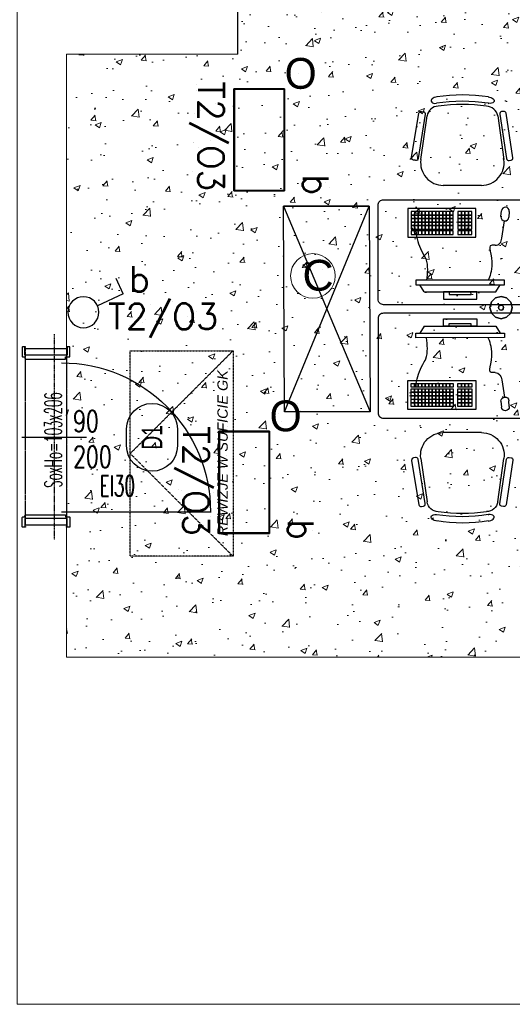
# Model space of a CAD drawing. Header units: millimetres. Extents: x 69081 to 158617, y -37521 to -9534.
# Tile 23 of 256: x 80244 to 80531, y -16424 to -15849. Entities that reach past the tile are written whole.
import ezdxf
from ezdxf.enums import TextEntityAlignment as Align

# ---------------------------------------------------------------- set-up
doc = ezdxf.new("R2010")
doc.units = ezdxf.units.MM
for name, pattern in [('DO', [0.8, 0.6, -0.1, 0, -0.1]), ('DP', [0.5, 0.3, -0.2]), ('MP', [0.25, 0.15, -0.1])]:
    doc.linetypes.add(name, pattern=pattern)
for name, color, linetype in [('A-ARM', 8, 'Continuous'), ('A-MEB', 8, 'Continuous'), ('A-SCI', 7, 'Continuous'), ('ADMINISTRACJA RYSUNKI', 7, 'Continuous'), ('AM DRZIW WEWN', 1, 'Continuous'), ('B-widok', 9, 'Continuous'), ('BA_drz', 7, 'Continuous'), ('BA_MEBLE', 8, 'Continuous'), ('BA_sym', 7, 'Continuous'), ('E_OPRAWY_LUXIONA', 3, 'Continuous'), ('E_Oświetlenie - Numer obwodu', 1, 'Continuous'), ('E_Oświetlenie - Opis', 4, 'Continuous'), ('E_Łączniki - Symbol', 3, 'Continuous'), ('JS_p.poż.', 240, 'Continuous'), ('JS_PODCIĄGI', 1, 'DP'), ('Nadproża', 5, 'DO'), ('porta', 8, 'Continuous'), ('R-----OP', 1, 'Continuous')]:
    doc.layers.add(name, color=color, linetype=linetype)
for name, color, linetype, lineweight in [('AIKA NUMERACJA ŚCIAN', 30, 'Continuous', 5), ('AIKA PODŁOGI OPIS', 50, 'Continuous', 20), ('SB_OTWORY DRZWI', 1, 'Continuous', 9)]:
    doc.layers.add(name, color=color, linetype=linetype, lineweight=lineweight)
doc.styles.add('Annotative', font='arial.ttf')
doc.styles.add('BIKTS', font='bikromsw.shx', dxfattribs={"width": 0.85})
doc.styles.add('ROMANS', font='romans.shx', dxfattribs={"height": 1})
doc.styles.add('SIMPLEX', font='simplex', dxfattribs={"width": 0.85})
doc.styles.add('SŁAWKA', font='simplex.shx', dxfattribs={"height": 12.5})
doc.styles.add('TableTextStyle', font='txt')

# ---------------------------------------------------------------- blocks, each defined once
blk = doc.blocks.new('dr1h901')
at = {"color": 0}
blk.add_line((-0.5, 0), (-0.5, 1.005), dxfattribs=at)
at = {"color": 1}
blk.add_line((0, 0.1689), (0, -0.2655), dxfattribs=at)
blk.add_arc((-0.5, 0), 1, 0, 90, dxfattribs=at)
blk = doc.blocks.new('A$C40e4dba9')
at = {"layer": 'A-SCI', "color": 4}
for p, q in [((0, 0), (0, 24)), ((103, 0), (103, 24))]:
    blk.add_line(p, q, dxfattribs=at)
at = {"layer": 'JS_PODCIĄGI', "lineweight": -3}
for p, q in [((0, 24), (103, 24)), ((103, 0), (0, 0))]:
    blk.add_line(p, q, dxfattribs=at)
at = {"layer": 'AM DRZIW WEWN', "insert": (21.87, 12.86), "char_height": 10, "width": 61.9698, "attachment_point": 1, "style": 'ROMANS'}
blk.add_mtext('{\\W0.5;SoxHo=103x206}', dxfattribs=at)
blk = doc.blocks.new('biurko małe')
at = {"layer": 'BA_MEBLE'}
for p, q in [((30481.42, -30567.94), (30481.43, -30568)), ((30511.01, -30571.62), (30511.42, -30571.63)), ((30471.83, -30604.59), (30475.39, -30579.11)), ((30516.61, -30578.99), (30520.32, -30604.45)), ((30507.3, -30619.55), (30484.94, -30619.62)), ((30503.93, -30632.98), (30464.24, -30633.1)), ((30464.24, -30633.1), (30464.29, -30649.99)), ((30466.26, -30634.97), (30466.27, -30637.02)), ((30468.31, -30634.97), (30466.26, -30634.97)), ((30466.27, -30637.02), (30468.31, -30637.02)), ((30468.31, -30637.02), (30466.27, -30637.02)), ((30466.27, -30637.02), (30466.27, -30639.07)), ((30470.36, -30634.96), (30468.31, -30634.97)), ((30468.31, -30637.02), (30468.31, -30634.97)), ((30468.31, -30634.97), (30468.31, -30637.02)), ((30468.31, -30637.02), (30470.36, -30637.01)), ((30470.36, -30637.01), (30468.31, -30637.02)), ((30468.31, -30637.02), (30468.32, -30639.07)), ((30468.32, -30639.07), (30468.31, -30637.02)), ((30470.36, -30634.96), (30470.36, -30637.01)), ((30472.4, -30634.96), (30470.36, -30634.96)), ((30470.36, -30637.01), (30470.36, -30634.96)), ((30470.36, -30637.01), (30472.41, -30637.01)), ((30470.37, -30639.06), (30470.36, -30637.01)), ((30472.41, -30637.01), (30470.36, -30637.01)), ((30470.36, -30637.01), (30470.37, -30639.06)), ((30474.45, -30634.95), (30472.4, -30634.96)), ((30472.4, -30634.96), (30472.41, -30637.01)), ((30472.41, -30637.01), (30472.4, -30634.96)), ((30472.41, -30637.01), (30474.46, -30637)), ((30474.46, -30637), (30472.41, -30637.01)), ((30472.42, -30639.05), (30472.41, -30637.01)), ((30472.41, -30637.01), (30472.42, -30639.05)), ((30474.45, -30634.95), (30474.46, -30637)), ((30476.5, -30634.95), (30474.45, -30634.95)), ((30474.46, -30637), (30474.45, -30634.95)), ((30474.46, -30637), (30476.51, -30636.99)), ((30476.51, -30636.99), (30474.46, -30637)), ((30474.46, -30639.05), (30474.46, -30637)), ((30474.46, -30637), (30474.46, -30639.05)), ((30478.55, -30634.94), (30476.5, -30634.95)), ((30476.51, -30636.99), (30476.5, -30634.95)), ((30476.5, -30634.95), (30476.51, -30636.99)), ((30476.51, -30636.99), (30478.56, -30636.99)), ((30478.56, -30636.99), (30476.51, -30636.99)), ((30476.51, -30636.99), (30476.51, -30639.04)), ((30476.51, -30639.04), (30476.51, -30636.99)), ((30480.6, -30634.93), (30478.55, -30634.94)), ((30478.55, -30634.94), (30478.56, -30636.99)), ((30478.56, -30636.99), (30478.55, -30634.94)), ((30478.56, -30636.99), (30480.6, -30636.98)), ((30480.6, -30636.98), (30478.56, -30636.99)), ((30478.56, -30639.04), (30478.56, -30636.99)), ((30478.56, -30636.99), (30478.56, -30639.04)), ((30480.6, -30636.98), (30480.6, -30634.93)), ((30480.6, -30634.93), (30480.6, -30636.98)), ((30482.65, -30634.93), (30480.6, -30634.93)), ((30480.6, -30636.98), (30482.65, -30636.98)), ((30482.65, -30636.98), (30480.6, -30636.98)), ((30480.6, -30636.98), (30480.61, -30639.03)), ((30480.61, -30639.03), (30480.6, -30636.98)), ((30484.69, -30634.92), (30482.65, -30634.93)), ((30482.65, -30634.93), (30482.65, -30636.98)), ((30482.65, -30636.98), (30482.65, -30634.93)), ((30482.65, -30636.98), (30484.7, -30636.97)), ((30484.7, -30636.97), (30482.65, -30636.98)), ((30482.66, -30639.02), (30482.65, -30636.98)), ((30482.65, -30636.98), (30482.66, -30639.02)), ((30484.69, -30634.92), (30484.7, -30636.97)), ((30486.74, -30634.92), (30484.69, -30634.92)), ((30484.7, -30636.97), (30484.69, -30634.92)), ((30484.7, -30636.97), (30486.75, -30636.96)), ((30486.75, -30636.96), (30484.7, -30636.97)), ((30484.71, -30639.02), (30484.7, -30636.97)), ((30484.7, -30636.97), (30484.71, -30639.02)), ((30488.79, -30634.91), (30486.74, -30634.92)), ((30486.74, -30634.92), (30486.75, -30636.96)), ((30486.75, -30636.96), (30486.74, -30634.92)), ((30486.76, -30639.01), (30486.75, -30636.96)), ((30486.75, -30636.96), (30488.8, -30636.96)), ((30488.8, -30636.96), (30486.75, -30636.96)), ((30486.75, -30636.96), (30486.76, -30639.01)), ((30490.84, -30634.9), (30488.79, -30634.91)), ((30488.8, -30636.96), (30488.79, -30634.91)), ((30488.79, -30634.91), (30488.8, -30636.96)), ((30488.8, -30636.96), (30490.85, -30636.95)), ((30490.85, -30636.95), (30488.8, -30636.96)), ((30488.8, -30636.96), (30488.8, -30639.01)), ((30488.8, -30639.01), (30488.8, -30636.96)), ((30490.85, -30636.95), (30490.84, -30634.9)), ((30490.85, -30639), (30490.85, -30636.95)), ((30495.57, -30634.89), (30493.52, -30634.9)), ((30493.52, -30634.9), (30493.52, -30636.94)), ((30493.52, -30636.94), (30495.57, -30636.94)), ((30495.57, -30636.94), (30493.52, -30636.94)), ((30493.52, -30636.94), (30493.53, -30638.99)), ((30497.61, -30634.88), (30495.57, -30634.89)), ((30495.57, -30634.89), (30495.57, -30636.94)), ((30495.57, -30636.94), (30495.57, -30634.89)), ((30495.57, -30636.94), (30497.62, -30636.93)), ((30497.62, -30636.93), (30495.57, -30636.94)), ((30495.58, -30638.99), (30495.57, -30636.94)), ((30495.57, -30636.94), (30495.58, -30638.99)), ((30497.61, -30634.88), (30497.62, -30636.93)), ((30499.66, -30634.88), (30497.61, -30634.88)), ((30497.62, -30636.93), (30497.61, -30634.88)), ((30497.63, -30638.98), (30497.62, -30636.93)), ((30497.62, -30636.93), (30499.67, -30636.93)), ((30499.67, -30636.93), (30497.62, -30636.93)), ((30497.62, -30636.93), (30497.63, -30638.98)), ((30501.71, -30634.87), (30499.66, -30634.88)), ((30499.67, -30636.93), (30499.66, -30634.88)), ((30499.66, -30634.88), (30499.67, -30636.93)), ((30499.67, -30636.93), (30501.72, -30636.92)), ((30501.72, -30636.92), (30499.67, -30636.93)), ((30499.67, -30636.93), (30499.67, -30638.98)), ((30499.67, -30638.98), (30499.67, -30636.93)), ((30501.72, -30636.92), (30501.71, -30634.87)), ((30501.72, -30638.97), (30501.72, -30636.92)), ((30503.98, -30649.87), (30503.93, -30632.98)), ((30518.69, -30637.78), (30518.91, -30634.41)), ((30523.55, -30634.72), (30523.32, -30638.09)), ((30468.32, -30639.07), (30466.27, -30639.07)), ((30466.27, -30639.07), (30466.28, -30641.12)), ((30466.27, -30639.07), (30468.32, -30639.07)), ((30466.28, -30641.12), (30468.33, -30641.11)), ((30468.33, -30641.11), (30466.28, -30641.12)), ((30466.28, -30641.12), (30466.28, -30643.17)), ((30466.28, -30643.17), (30468.33, -30643.16)), ((30468.33, -30643.16), (30466.28, -30643.17)), ((30466.28, -30643.17), (30466.29, -30645.22)), ((30470.37, -30639.06), (30468.32, -30639.07)), ((30468.32, -30639.07), (30470.37, -30639.06)), ((30468.32, -30639.07), (30468.33, -30641.11)), ((30468.33, -30641.11), (30468.32, -30639.07)), ((30468.33, -30641.11), (30470.37, -30641.11)), ((30470.37, -30641.11), (30468.33, -30641.11)), ((30468.33, -30641.11), (30468.33, -30643.16)), ((30468.33, -30643.16), (30468.33, -30641.11)), ((30468.33, -30643.16), (30470.38, -30643.16)), ((30468.34, -30645.21), (30468.33, -30643.16)), ((30470.38, -30643.16), (30468.33, -30643.16)), ((30468.33, -30643.16), (30468.34, -30645.21)), ((30472.42, -30639.05), (30470.37, -30639.06)), ((30470.37, -30639.06), (30472.42, -30639.05)), ((30470.37, -30641.11), (30470.37, -30639.06)), ((30470.37, -30639.06), (30470.37, -30641.11)), ((30470.37, -30641.11), (30472.42, -30641.1)), ((30472.42, -30641.1), (30470.37, -30641.11)), ((30470.38, -30643.16), (30470.37, -30641.11)), ((30470.37, -30641.11), (30470.38, -30643.16)), ((30470.38, -30643.16), (30472.43, -30643.15)), ((30472.43, -30643.15), (30470.38, -30643.16)), ((30470.39, -30645.2), (30470.38, -30643.16)), ((30470.38, -30643.16), (30470.39, -30645.2)), ((30472.42, -30641.1), (30472.42, -30639.05)), ((30474.46, -30639.05), (30472.42, -30639.05)), ((30472.42, -30639.05), (30472.42, -30641.1)), ((30472.42, -30639.05), (30474.46, -30639.05)), ((30472.42, -30641.1), (30474.47, -30641.1)), ((30472.43, -30643.15), (30472.42, -30641.1)), ((30474.47, -30641.1), (30472.42, -30641.1)), ((30472.42, -30641.1), (30472.43, -30643.15)), ((30472.43, -30643.15), (30474.48, -30643.14)), ((30474.48, -30643.14), (30472.43, -30643.15)), ((30472.43, -30645.2), (30472.43, -30643.15)), ((30472.43, -30643.15), (30472.43, -30645.2)), ((30474.46, -30639.05), (30476.51, -30639.04)), ((30476.51, -30639.04), (30474.46, -30639.05)), ((30474.47, -30641.1), (30474.46, -30639.05)), ((30474.46, -30639.05), (30474.47, -30641.1)), ((30476.52, -30641.09), (30474.47, -30641.1)), ((30474.47, -30641.1), (30476.52, -30641.09)), ((30474.48, -30643.14), (30474.47, -30641.1)), ((30474.47, -30641.1), (30474.48, -30643.14)), ((30474.48, -30643.14), (30476.52, -30643.14)), ((30474.48, -30645.19), (30474.48, -30643.14)), ((30476.52, -30643.14), (30474.48, -30643.14)), ((30474.48, -30643.14), (30474.48, -30645.19)), ((30478.56, -30639.04), (30476.51, -30639.04)), ((30476.51, -30639.04), (30476.52, -30641.09)), ((30476.51, -30639.04), (30478.56, -30639.04)), ((30476.52, -30641.09), (30476.51, -30639.04)), ((30476.52, -30641.09), (30478.57, -30641.08)), ((30478.57, -30641.08), (30476.52, -30641.09)), ((30476.52, -30641.09), (30476.52, -30643.14)), ((30476.52, -30643.14), (30476.52, -30641.09)), ((30476.52, -30643.14), (30478.57, -30643.13)), ((30478.57, -30643.13), (30476.52, -30643.14)), ((30476.53, -30645.19), (30476.52, -30643.14)), ((30476.52, -30643.14), (30476.53, -30645.19)), ((30480.61, -30639.03), (30478.56, -30639.04)), ((30478.56, -30639.04), (30480.61, -30639.03)), ((30478.57, -30641.08), (30478.56, -30639.04)), ((30478.56, -30639.04), (30478.57, -30641.08)), ((30478.57, -30641.08), (30480.62, -30641.08)), ((30478.57, -30643.13), (30478.57, -30641.08)), ((30480.62, -30641.08), (30478.57, -30641.08)), ((30478.57, -30641.08), (30478.57, -30643.13)), ((30478.57, -30643.13), (30480.62, -30643.13)), ((30478.58, -30645.18), (30478.57, -30643.13)), ((30480.62, -30643.13), (30478.57, -30643.13)), ((30478.57, -30643.13), (30478.58, -30645.18)), ((30482.66, -30639.02), (30480.61, -30639.03)), ((30480.61, -30639.03), (30482.66, -30639.02)), ((30480.61, -30639.03), (30480.62, -30641.08)), ((30480.62, -30641.08), (30480.61, -30639.03)), ((30480.62, -30641.08), (30482.66, -30641.07)), ((30482.66, -30641.07), (30480.62, -30641.08)), ((30480.62, -30641.08), (30480.62, -30643.13)), ((30480.62, -30643.13), (30480.62, -30641.08)), ((30480.62, -30643.13), (30482.67, -30643.12)), ((30482.67, -30643.12), (30480.62, -30643.13)), ((30480.63, -30645.18), (30480.62, -30643.13)), ((30480.62, -30643.13), (30480.63, -30645.18)), ((30482.66, -30641.07), (30482.66, -30639.02)), ((30484.71, -30639.02), (30482.66, -30639.02)), ((30482.66, -30639.02), (30482.66, -30641.07)), ((30482.66, -30639.02), (30484.71, -30639.02)), ((30482.66, -30641.07), (30484.71, -30641.07)), ((30482.67, -30643.12), (30482.66, -30641.07)), ((30484.71, -30641.07), (30482.66, -30641.07)), ((30482.66, -30641.07), (30482.67, -30643.12)), ((30482.67, -30643.12), (30484.72, -30643.12)), ((30482.68, -30645.17), (30482.67, -30643.12)), ((30484.72, -30643.12), (30482.67, -30643.12)), ((30482.67, -30643.12), (30482.68, -30645.17)), ((30486.76, -30639.01), (30484.71, -30639.02)), ((30484.71, -30639.02), (30486.76, -30639.01)), ((30484.71, -30641.07), (30484.71, -30639.02)), ((30484.71, -30639.02), (30484.71, -30641.07)), ((30484.71, -30641.07), (30486.76, -30641.06)), ((30486.76, -30641.06), (30484.71, -30641.07)), ((30484.72, -30643.12), (30484.71, -30641.07)), ((30484.71, -30641.07), (30484.72, -30643.12)), ((30484.72, -30643.12), (30486.77, -30643.11)), ((30486.77, -30643.11), (30484.72, -30643.12)), ((30484.72, -30645.16), (30484.72, -30643.12)), ((30484.72, -30643.12), (30484.72, -30645.16)), ((30486.76, -30641.06), (30486.76, -30639.01)), ((30486.76, -30639.01), (30488.8, -30639.01)), ((30488.8, -30639.01), (30486.76, -30639.01)), ((30486.76, -30639.01), (30486.76, -30641.06)), ((30486.77, -30643.11), (30486.76, -30641.06)), ((30488.81, -30641.06), (30486.76, -30641.06)), ((30486.76, -30641.06), (30486.77, -30643.11)), ((30486.76, -30641.06), (30488.81, -30641.06)), ((30486.77, -30643.11), (30488.82, -30643.1)), ((30488.82, -30643.1), (30486.77, -30643.11)), ((30486.77, -30645.16), (30486.77, -30643.11)), ((30486.77, -30643.11), (30486.77, -30645.16)), ((30490.85, -30639), (30488.8, -30639.01)), ((30488.8, -30639.01), (30490.85, -30639)), ((30488.8, -30639.01), (30488.81, -30641.06)), ((30488.81, -30641.06), (30488.8, -30639.01)), ((30488.81, -30641.06), (30490.86, -30641.05)), ((30490.86, -30641.05), (30488.81, -30641.06)), ((30488.81, -30641.06), (30488.82, -30643.1)), ((30488.82, -30643.1), (30488.81, -30641.06)), ((30488.82, -30643.1), (30490.86, -30643.1)), ((30488.82, -30645.15), (30488.82, -30643.1)), ((30490.86, -30643.1), (30488.82, -30643.1)), ((30488.82, -30643.1), (30488.82, -30645.15)), ((30490.86, -30641.05), (30490.85, -30639)), ((30490.86, -30643.1), (30490.86, -30641.05)), ((30490.87, -30645.15), (30490.86, -30643.1)), ((30495.58, -30638.99), (30493.53, -30638.99)), ((30493.53, -30638.99), (30493.54, -30641.04)), ((30493.53, -30638.99), (30495.58, -30638.99)), ((30493.54, -30641.04), (30495.58, -30641.04)), ((30495.58, -30641.04), (30493.54, -30641.04)), ((30493.54, -30641.04), (30493.54, -30643.09)), ((30493.54, -30643.09), (30495.59, -30643.08)), ((30495.59, -30643.08), (30493.54, -30643.09)), ((30493.54, -30643.09), (30493.55, -30645.14)), ((30497.63, -30638.98), (30495.58, -30638.99)), ((30495.58, -30638.99), (30497.63, -30638.98)), ((30495.58, -30641.04), (30495.58, -30638.99)), ((30495.58, -30638.99), (30495.58, -30641.04)), ((30495.58, -30641.04), (30497.63, -30641.03)), ((30497.63, -30641.03), (30495.58, -30641.04)), ((30495.59, -30643.08), (30495.58, -30641.04)), ((30495.58, -30641.04), (30495.59, -30643.08)), ((30495.59, -30643.08), (30497.64, -30643.08)), ((30495.6, -30645.13), (30495.59, -30643.08)), ((30497.64, -30643.08), (30495.59, -30643.08)), ((30495.59, -30643.08), (30495.6, -30645.13)), ((30497.63, -30641.03), (30497.63, -30638.98)), ((30497.63, -30638.98), (30499.67, -30638.98)), ((30499.67, -30638.98), (30497.63, -30638.98)), ((30497.63, -30638.98), (30497.63, -30641.03)), ((30499.68, -30641.02), (30497.63, -30641.03)), ((30497.63, -30641.03), (30499.68, -30641.02)), ((30497.64, -30643.08), (30497.63, -30641.03)), ((30497.63, -30641.03), (30497.64, -30643.08)), ((30497.64, -30643.08), (30499.69, -30643.07)), ((30499.69, -30643.07), (30497.64, -30643.08)), ((30497.64, -30645.13), (30497.64, -30643.08)), ((30497.64, -30643.08), (30497.64, -30645.13)), ((30501.72, -30638.97), (30499.67, -30638.98)), ((30499.67, -30638.98), (30501.72, -30638.97)), ((30499.67, -30638.98), (30499.68, -30641.02)), ((30499.68, -30641.02), (30499.67, -30638.98)), ((30499.68, -30641.02), (30501.73, -30641.02)), ((30501.73, -30641.02), (30499.68, -30641.02)), ((30499.68, -30641.02), (30499.69, -30643.07)), ((30499.69, -30643.07), (30499.68, -30641.02)), ((30499.69, -30643.07), (30501.73, -30643.07)), ((30499.69, -30645.12), (30499.69, -30643.07)), ((30501.73, -30643.07), (30499.69, -30643.07)), ((30499.69, -30643.07), (30499.69, -30645.12)), ((30501.73, -30641.02), (30501.72, -30638.97)), ((30501.73, -30643.07), (30501.73, -30641.02)), ((30501.74, -30645.11), (30501.73, -30643.07)), ((30519.19, -30650.38), (30520.85, -30640.25)), ((30466.29, -30645.22), (30468.34, -30645.21)), ((30468.34, -30646.25), (30466.29, -30646.26)), ((30466.29, -30646.26), (30466.3, -30648.31)), ((30466.3, -30648.31), (30468.35, -30648.3)), ((30468.34, -30645.21), (30470.39, -30645.2)), ((30470.39, -30646.25), (30468.34, -30646.25)), ((30468.34, -30646.25), (30468.35, -30648.3)), ((30468.35, -30648.3), (30468.34, -30646.25)), ((30468.35, -30648.3), (30470.39, -30648.3)), ((30470.39, -30645.2), (30472.43, -30645.2)), ((30472.44, -30646.24), (30470.39, -30646.25)), ((30470.39, -30648.3), (30470.39, -30646.25)), ((30470.39, -30646.25), (30470.39, -30648.3)), ((30470.39, -30648.3), (30472.44, -30648.29)), ((30472.43, -30645.2), (30474.48, -30645.19)), ((30472.44, -30648.29), (30472.44, -30646.24)), ((30474.49, -30646.24), (30472.44, -30646.24)), ((30472.44, -30646.24), (30472.44, -30648.29)), ((30472.44, -30648.29), (30474.49, -30648.28)), ((30474.48, -30645.19), (30476.53, -30645.19)), ((30476.53, -30646.23), (30474.49, -30646.24)), ((30474.49, -30648.28), (30474.49, -30646.24)), ((30474.49, -30646.24), (30474.49, -30648.28)), ((30474.49, -30648.28), (30476.54, -30648.28)), ((30476.53, -30645.19), (30478.58, -30645.18)), ((30478.58, -30646.22), (30476.53, -30646.23)), ((30476.53, -30646.23), (30476.54, -30648.28)), ((30476.54, -30648.28), (30476.53, -30646.23)), ((30476.54, -30648.28), (30478.59, -30648.27)), ((30478.58, -30645.18), (30480.63, -30645.18)), ((30478.59, -30648.27), (30478.58, -30646.22)), ((30480.63, -30646.22), (30478.58, -30646.22)), ((30478.58, -30646.22), (30478.59, -30648.27)), ((30478.59, -30648.27), (30480.64, -30648.27)), ((30480.63, -30645.18), (30482.68, -30645.17)), ((30482.68, -30646.21), (30480.63, -30646.22)), ((30480.63, -30646.22), (30480.64, -30648.27)), ((30480.64, -30648.27), (30480.63, -30646.22)), ((30480.64, -30648.27), (30482.68, -30648.26)), ((30482.68, -30645.17), (30484.72, -30645.16)), ((30482.68, -30648.26), (30482.68, -30646.21)), ((30484.73, -30646.21), (30482.68, -30646.21)), ((30482.68, -30646.21), (30482.68, -30648.26)), ((30482.68, -30648.26), (30484.73, -30648.26)), ((30484.72, -30645.16), (30486.77, -30645.16)), ((30486.78, -30646.2), (30484.73, -30646.21)), ((30484.73, -30648.26), (30484.73, -30646.21)), ((30484.73, -30646.21), (30484.73, -30648.26)), ((30484.73, -30648.26), (30486.78, -30648.25)), ((30486.77, -30645.16), (30488.82, -30645.15)), ((30488.82, -30646.19), (30486.78, -30646.2)), ((30486.78, -30648.25), (30486.78, -30646.2)), ((30486.78, -30646.2), (30486.78, -30648.25)), ((30486.78, -30648.25), (30488.83, -30648.24)), ((30488.82, -30645.15), (30490.87, -30645.15)), ((30490.87, -30646.19), (30488.82, -30646.19)), ((30488.82, -30646.19), (30488.83, -30648.24)), ((30488.83, -30648.24), (30488.82, -30646.19)), ((30488.83, -30648.24), (30490.88, -30648.24)), ((30490.88, -30648.24), (30490.87, -30646.19)), ((30493.55, -30645.14), (30495.6, -30645.13)), ((30495.6, -30646.18), (30493.55, -30646.18)), ((30493.55, -30646.18), (30493.56, -30648.23)), ((30493.56, -30648.23), (30495.6, -30648.22)), ((30495.6, -30645.13), (30497.64, -30645.13)), ((30497.65, -30646.17), (30495.6, -30646.18)), ((30495.6, -30648.22), (30495.6, -30646.18)), ((30495.6, -30646.18), (30495.6, -30648.22)), ((30495.6, -30648.22), (30497.65, -30648.22)), ((30497.64, -30645.13), (30499.69, -30645.12)), ((30499.69, -30646.16), (30497.65, -30646.17)), ((30497.65, -30648.22), (30497.65, -30646.17)), ((30497.65, -30646.17), (30497.65, -30648.22)), ((30497.65, -30648.22), (30499.7, -30648.21)), ((30499.69, -30645.12), (30501.74, -30645.11)), ((30501.74, -30646.16), (30499.69, -30646.16)), ((30499.69, -30646.16), (30499.7, -30648.21)), ((30499.7, -30648.21), (30499.69, -30646.16)), ((30499.7, -30648.21), (30501.75, -30648.21)), ((30501.75, -30648.21), (30501.74, -30646.16)), ((30464.29, -30649.99), (30503.98, -30649.87)), ((30574.14, -30654.07), (30571.81, -30655.32)), ((30573.51, -30652.9), (30574.14, -30654.07)), ((30574.76, -30655.23), (30575.39, -30656.39)), ((30577.62, -30652.18), (30575.3, -30653.44)), ((30578.87, -30654.5), (30576.55, -30655.76)), ((30576.99, -30651.02), (30577.62, -30652.18)), ((30578.25, -30653.34), (30578.87, -30654.5)), ((30575.39, -30656.39), (30573.07, -30657.64)), ((30584.19, -30662.16), (30585.38, -30664.35)), ((30584.43, -30662), (30589.45, -30671.29)), ((30520.84, -30674.91), (30469.05, -30675.06)), ((30469.05, -30675.06), (30469.06, -30677.69)), ((30469.06, -30677.69), (30520.85, -30677.54)), ((30474.03, -30681.78), (30471.54, -30677.68)), ((30515.9, -30681.66), (30518.38, -30677.55)), ((30520.85, -30677.54), (30520.84, -30674.91)), ((30474.03, -30681.78), (30515.9, -30681.66))]:
    blk.add_line(p, q, dxfattribs=at)
for points in [[(30472.11, -30576.43), (30473.25, -30576.62, -0.414214), (30474.34, -30578.13), (30470.18, -30604.05, -0.414214), (30468.67, -30605.14), (30467.54, -30604.96, -0.414214), (30466.44, -30603.45), (30470.6, -30577.53, -0.414214)], [(30519.99, -30576.28), (30518.86, -30576.46, 0.414214), (30517.76, -30577.97), (30521.84, -30603.9, 0.414214), (30523.35, -30605), (30524.49, -30604.82, 0.414214), (30525.58, -30603.32), (30521.5, -30577.38, 0.414214)], [(30450.09, -30628.12), (30533.64, -30627.82, 0.414214), (30549.43, -30611.94), (30549.4, -30599.27, -0.414214), (30552.55, -30596.09), (30593.74, -30595.97, -0.414214), (30596.92, -30599.13), (30597.19, -30685.75, -0.414214), (30594.03, -30688.93), (30450.29, -30689.4, -0.414214), (30447.11, -30686.24), (30446.93, -30631.3, -0.414214)], [(30585.15, -30666.12), (30573.54, -30672.39, -0.414214), (30569.96, -30671.33), (30563.06, -30658.55, -0.414214), (30564.12, -30654.98), (30575.74, -30648.7, -0.414214), (30579.31, -30649.77), (30586.22, -30662.54, -0.414214)], [(30572.28, -30670.07), (30573.45, -30669.44, 0.414214), (30573.98, -30667.65), (30568.33, -30657.2, 0.414214), (30566.54, -30656.67), (30565.38, -30657.3, 0.414214), (30564.85, -30659.09), (30570.5, -30669.54, 0.414214)]]:
    blk.add_lwpolyline(points, format="xyb", close=True, dxfattribs=at)
for points in [[(30574.86, -30658.18), (30575.49, -30659.34), (30574.32, -30659.97)], [(30576.11, -30660.5), (30576.74, -30661.66), (30575.58, -30662.29)], [(30577.18, -30656.92), (30577.81, -30658.08), (30576.65, -30658.71)], [(30578.44, -30659.24), (30579.06, -30660.4), (30577.9, -30661.03)], [(30579.5, -30655.67), (30580.13, -30656.83), (30578.97, -30657.45)], [(30580.76, -30657.99), (30581.39, -30659.15), (30580.22, -30659.78)], [(30582.01, -30660.31), (30582.64, -30661.47), (30581.48, -30662.1)], [(30577.37, -30662.82), (30578, -30663.98), (30576.84, -30664.61)], [(30579.69, -30661.57), (30580.32, -30662.73), (30579.16, -30663.35)]]:
    blk.add_lwpolyline(points, dxfattribs=at)
for points in [[(30583.9, -30663.79), (30576.93, -30667.56), (30576.3, -30666.4), (30583.27, -30662.63)], [(30485.2, -30681.75), (30485.21, -30686.07), (30504.75, -30686.01), (30504.73, -30681.7)], [(30488.59, -30681.74), (30488.6, -30683.26), (30501.35, -30683.23), (30501.34, -30681.71)]]:
    blk.add_lwpolyline(points, close=True, dxfattribs=at)
for centre, radius, start, end in [((30496.41, -30662.41), 95.66, 81.12098, 99.2928), ((30481.93, -30580.03), 6.6, 90.16413, 172.03403), ((30496.11, -30666.11), 95.66, 81.03772, 99.20954), ((30496.26, -30668), 95.66, 81.70213, 98.62577), ((30510.08, -30579.95), 6.6, 8.29424, 90.16413), ((30484.9, -30606.42), 13.2, 172.03403, 270.16413), ((30507.26, -30606.35), 13.2, 270.16413, 8.29424), ((30521.23, -30634.57), 2.32, 356.22679, 176.22679), ((30521.01, -30637.94), 2.32, 176.22679, 356.22679), ((30515.18, -30650.5), 4.01, 271.829, 1.829), ((30526.61, -30686.51), 47.23, 22.78468, 34.01069), ((30612.19, -30640.24), 47.23, 202.78468, 214.01069)]:
    blk.add_arc(centre, radius, start, end, dxfattribs=at)
blk.add_ellipse((30480.88, -30569.85), major_axis=(-3.17, -0.55), ratio=0.570527, start_param=4.50066, end_param=7.718968, dxfattribs=at)
at = {"layer": 'BA_MEBLE', "extrusion": (0, 0, -1)}
blk.add_ellipse((30511.29, -30569.76), major_axis=(3.17, -0.53), ratio=0.570527, start_param=4.50066, end_param=7.718968, dxfattribs=at)
at = {"layer": 'BA_MEBLE', "start_tangent": (0.113374, -0.993552), "end_tangent": (-0.130236, -0.991483)}
blk.add_spline([(30469.02, -30646.04), (30469.26, -30648.02), (30473.07, -30659.3), (30474.82, -30662.63), (30475.25, -30675.04)], degree=3, dxfattribs=at)
at = {"layer": 'BA_MEBLE'}
blk.add_open_spline([(30515.31, -30654.51), (30514.17, -30654.48), (30509.73, -30654.34), (30515.39, -30662.57), (30511.94, -30673.94), (30511.48, -30674.69), (30511.35, -30674.94)], degree=3, knots=[0, 0, 0, 0, 0.0282659, 0.1100913, 0.1263817, 0.1340295, 0.1340295, 0.1340295, 0.1340295], dxfattribs=at)
blk = doc.blocks.new('A$C253e2aa0')
at = {"layer": 'B-widok', "color": 1, "linetype": 'MP'}
blk.add_lwpolyline([(0, 60), (120, 60), (120, 0), (0, 0), (0, 60)], dxfattribs=at)
at = {"layer": 'B-widok', "linetype": 'MP'}
blk.add_lwpolyline([(0, 0), (60, 60), (120, 0)], dxfattribs=at)
at = {"layer": 'R-----OP', "ltscale": 10, "insert": (11.78, 9.11, 36538.02), "char_height": 6, "width": 4709.9909, "attachment_point": 1, "style": 'SŁAWKA'}
blk.add_mtext('{\\fArial|b0|i1|c0|p34;REWIZJE W SUFICIE GK}', dxfattribs=at)
blk = doc.blocks.new('opis lamp')
at = {"layer": 'E_Oświetlenie - Numer obwodu', "style": 'SIMPLEX'}
blk.add_attdef('OBWÓD', text='', height=15, dxfattribs=at).set_placement((-9.46, -1.18), align=Align.CENTER)
at = {"layer": 'E_Oświetlenie - Opis', "style": 'SIMPLEX'}
blk.add_attdef('OPIS1', (55.72, 42.77), '', height=15, dxfattribs=at)
blk = doc.blocks.new('E_Łącznik jednobiegunowy')
at = {"layer": 'E_Łączniki - Symbol'}
for q in [(3.7, 17.27), (19.6, 28.22)]:
    blk.add_line((10.58, 32.33), q, dxfattribs=at)
blk.add_circle((-0.05, 9.04), 9.04, dxfattribs=at)
at = {"layer": 'E_Oświetlenie - Numer obwodu', "style": 'SIMPLEX'}
blk.add_attdef('OBWÓD', (13.86, 6.42), '', height=15, dxfattribs=at)
at = {"layer": 'E_Oświetlenie - Opis', "style": 'SIMPLEX'}
blk.add_attdef('OPIS1', (11.97, 35.59), '', height=15, dxfattribs=at)
blk.add_attdef('h. montażu', text='', height=15, dxfattribs=at).set_placement((1.49, 23.5), align=Align.RIGHT)
blk = doc.blocks.new('symdrz')
blk.add_lwpolyline([(-10, -30, -1), (-10, 30), (10, 30, -1), (10, -30)], format="xyb", close=True)
at = {"style": 'BIKTS', "width": 0.8}
blk.add_attdef('SZERDRZ', text='', height=25, dxfattribs=at).set_placement((77.1, 8.8), align=Align.CENTER)
blk.add_attdef('SYMDRZ', text='', height=25, dxfattribs=at).set_placement((0, 0), align=Align.MIDDLE)
blk.add_attdef('WYSDRZ', text='', height=25, dxfattribs=at).set_placement((77.1, -9.5), align=Align.TOP_CENTER)

msp = doc.modelspace()

# ---------------------------------------------------------------- hatches: boundary and pattern name
at = {"layer": 'AIKA PODŁOGI OPIS', "lineweight": 5}
h = msp.add_hatch(dxfattribs=at)
h.set_pattern_fill('AR-CONC', color=256, scale=0.2)
h.set_pattern_definition([(50, (2573.067, 177.1), (36.436934, -3.187817), [3.81, -41.91]), (355, (2573.067, 177.1), (-7.048684, 38.211369), [3.048, -33.528117]), (100.451445, (2576.103, 176.835), (29.38825, 35.02355), [3.238002, -35.618049]), (46.1842, (2573.067, 187.26), (54.215808, -8.408466), [5.715, -62.865]), (96.63556, (2577.584, 186.56), (47.480827, 49.485225), [4.857005, -53.42712]), (351.18415, (2573.067, 187.26), (47.480827, 49.485225), [4.571993, -50.291946]), (21, (2578.147, 184.72), (30.322878, -20.45304), [3.81, -41.91]), (326, (2578.147, 184.72), (12.360406, 36.837593), [3.048, -33.528]), (71.451445, (2580.673, 183.016), (42.683284, 16.384554), [3.238002, -35.617988]), (37.5, (2573.067, 177.1), (0.6177207, 16.9110078), [0, -33.1216, 0, -34.036, 0, -33.655]), (7.5, (2573.067, 177.1), (13.3639325, 20.036115), [0, -19.4056, 0, -32.3596, 0, -12.827]), (327.5, (2561.738, 177.1), (27.118119, -1.1457488), [0, -12.7, 0, -39.624, 0, -52.578]), (317.5, (2556.658, 177.1), (29.625836, 5.085298), [0, -16.51, 0, -26.3144, 0, -37.338])])
h.paths.add_polyline_path([(80896.9165, -16221.1037), (80896.9165, -15821.1037), (80370.9165, -15821.1037), (80370.9165, -15869.1037), (80270.9165, -15869.1037), (80270.9165, -16221.1037)])

# ---------------------------------------------------------------- linework, layer by layer
at = {"layer": 'A-ARM'}
msp.add_lwpolyline([(80398.0616, -16077.8655), (80397.5026, -15957.8655), (80447.5026, -15957.8655), (80448.0616, -16077.8655), (80398.0616, -16077.8655), (80447.5026, -15957.8655), (80397.5026, -15957.8655), (80448.0616, -16077.8655)], dxfattribs=at)
at = {"layer": 'A-SCI', "color": 5}
msp.add_line((80370.9165, -15869.1037), (80370.9165, -15821.1037), dxfattribs=at)
at = {"layer": 'ADMINISTRACJA RYSUNKI', "color": 7, "lineweight": 5}
msp.add_lwpolyline([(80242.0967, -15524.3114), (80941.3749, -15524.3114), (80941.3749, -16423.8863), (80242.0967, -16423.8863)], close=True, dxfattribs=at)
msp.add_lwpolyline([(80270.9165, -16221.1037), (80896.9165, -16221.1037), (80896.9165, -15821.1037), (80370.9165, -15821.1037), (80370.9165, -15869.1037), (80270.9165, -15869.1037), (80270.9165, -16221.1037)], dxfattribs=at)
msp.add_lwpolyline([(80270.9165, -16221.1037), (80896.9165, -16221.1037), (80896.9165, -15821.1037), (80370.9165, -15821.1037), (80370.9165, -15869.1037), (80270.9165, -15869.1037), (80270.9165, -16221.1037)], dxfattribs=at)
at = {"layer": 'AIKA NUMERACJA ŚCIAN', "color": 1, "transparency": 33554687}
msp.add_circle((80414.6947, -15998.5799), 13.0238, dxfattribs=at)
at = {"layer": 'E_OPRAWY_LUXIONA'}
for points in [[(80368.6139, -15948.8931, 875.1825), (80368.6139, -15889.2935, 875.1825)], [(80368.6139, -15889.2935, 875.1825), (80368.6139, -15948.8931, 875.1825)], [(80368.6139, -15889.2935, 875.1825), (80398.2155, -15889.2935, 875.1825)], [(80398.2155, -15889.2935, 875.1825), (80368.6139, -15889.2935, 875.1825)], [(80368.6139, -15889.2935, 875.1825), (80368.6139, -15948.8931, 875.1825)], [(80398.2155, -15889.2935, 875.1825), (80368.6139, -15889.2935, 875.1825)], [(80368.6139, -15948.8931, 875.1825), (80368.6139, -15889.2935, 875.1825)], [(80368.6139, -15889.2935, 875.1825), (80398.2155, -15889.2935, 875.1825)], [(80368.8639, -15889.5435, 875.1825), (80368.8639, -15948.6431, 875.1825)], [(80397.9655, -15889.5435, 875.1825), (80368.8639, -15889.5435, 875.1825)], [(80368.8639, -15948.6431, 875.1825), (80368.8639, -15889.5435, 875.1825)], [(80368.8639, -15889.5435, 875.1825), (80397.9655, -15889.5435, 875.1825)], [(80397.9655, -15948.6431, 875.1825), (80397.9655, -15889.5435, 875.1825)], [(80397.9655, -15889.5435, 875.1825), (80397.9655, -15948.6431, 875.1825)], [(80398.2155, -15889.2935, 875.1825), (80398.2155, -15948.8931, 875.1825)], [(80398.2155, -15948.8931, 875.1825), (80398.2155, -15889.2935, 875.1825)], [(80398.2155, -15948.8931, 875.1825), (80398.2155, -15889.2935, 875.1825)], [(80398.2155, -15889.2935, 875.1825), (80398.2155, -15948.8931, 875.1825)], [(80398.2155, -15948.8931, 875.1825), (80368.6139, -15948.8931, 875.1825)], [(80368.6139, -15948.8931, 875.1825), (80398.2155, -15948.8931, 875.1825)], [(80368.6139, -15948.8931, 875.1825), (80398.2155, -15948.8931, 875.1825)], [(80398.2155, -15948.8931, 875.1825), (80368.6139, -15948.8931, 875.1825)], [(80368.8639, -15948.6431, 875.1825), (80397.9655, -15948.6431, 875.1825)], [(80397.9655, -15948.6431, 875.1825), (80368.8639, -15948.6431, 875.1825)], [(80518.9533, -16013.7973, 105.6527), (80521.3362, -16011.4223, 105.6527)], [(80521.3362, -16011.4223, 105.6527), (80518.9533, -16013.7973, 105.6527)], [(80521.3362, -16011.4223, 105.6527), (80518.9533, -16013.7973, 105.6527)], [(80518.9533, -16013.7973, 105.6527), (80521.3362, -16011.4223, 105.6527)], [(80521.3362, -16011.4223, 105.6527), (80524.5862, -16010.5551, 105.6527)], [(80524.5862, -16010.5551, 105.6527), (80521.3362, -16011.4223, 105.6527)], [(80524.5862, -16010.5551, 105.6527), (80521.3362, -16011.4223, 105.6527)], [(80521.3362, -16011.4223, 105.6527), (80524.5862, -16010.5551, 105.6527)], [(80524.5862, -16010.5551, 105.6527), (80527.8362, -16011.4301, 105.6527)], [(80527.8362, -16011.4301, 105.6527), (80524.5862, -16010.5551, 105.6527)], [(80527.8362, -16011.4301, 105.6527), (80524.5862, -16010.5551, 105.6527)], [(80524.5862, -16010.5551, 105.6527), (80527.8362, -16011.4301, 105.6527)], [(80527.8362, -16011.4301, 105.6527), (80530.2112, -16013.8129, 105.6527)], [(80530.2112, -16013.8129, 105.6527), (80527.8362, -16011.4301, 105.6527)], [(80530.2112, -16013.8129, 105.6527), (80527.8362, -16011.4301, 105.6527)], [(80527.8362, -16011.4301, 105.6527), (80530.2112, -16013.8129, 105.6527)], [(80518.0783, -16017.0473, 105.6527), (80518.9533, -16013.7973, 105.6527)], [(80518.9533, -16013.7973, 105.6527), (80518.0783, -16017.0473, 105.6527)], [(80518.9533, -16013.7973, 105.6527), (80518.0783, -16017.0473, 105.6527)], [(80518.0783, -16017.0473, 105.6527), (80518.9533, -16013.7973, 105.6527)], [(80518.9455, -16020.2973, 105.6527), (80518.0783, -16017.0473, 105.6527)], [(80518.0783, -16017.0473, 105.6527), (80518.9455, -16020.2973, 105.6527)], [(80518.0783, -16017.0473, 105.6527), (80518.9455, -16020.2973, 105.6527)], [(80518.9455, -16020.2973, 105.6527), (80518.0783, -16017.0473, 105.6527)], [(80523.2815, -16016.3031, 105.6527), (80523.0783, -16017.0531, 105.6527)], [(80523.0783, -16017.0531, 105.6527), (80523.2815, -16016.3031, 105.6527)], [(80523.0783, -16017.0531, 105.6527), (80523.2776, -16017.8031, 105.6527)], [(80523.2776, -16017.8031, 105.6527), (80523.0783, -16017.0531, 105.6527)], [(80523.8283, -16015.7543, 105.6527), (80523.2815, -16016.3031, 105.6527)], [(80523.2815, -16016.3031, 105.6527), (80523.8283, -16015.7543, 105.6527)], [(80524.5783, -16015.5551, 105.6527), (80523.8283, -16015.7543, 105.6527)], [(80523.8283, -16015.7543, 105.6527), (80524.5783, -16015.5551, 105.6527)], [(80525.3283, -16015.7563, 105.6527), (80524.5783, -16015.5551, 105.6527)], [(80524.5783, -16015.5551, 105.6527), (80525.3283, -16015.7563, 105.6527)], [(80525.8791, -16016.3071, 105.6527), (80525.3283, -16015.7563, 105.6527)], [(80525.3283, -16015.7563, 105.6527), (80525.8791, -16016.3071, 105.6527)], [(80525.8752, -16017.8071, 105.6527), (80526.0783, -16017.0571, 105.6527)], [(80526.0783, -16017.0571, 105.6527), (80525.8752, -16017.8071, 105.6527)], [(80526.0783, -16017.0571, 105.6527), (80525.8791, -16016.3071, 105.6527)], [(80525.8791, -16016.3071, 105.6527), (80526.0783, -16017.0571, 105.6527)], [(80531.0783, -16017.0629, 105.6527), (80530.2033, -16020.3129, 105.6527)], [(80530.2033, -16020.3129, 105.6527), (80531.0783, -16017.0629, 105.6527)], [(80530.2033, -16020.3129, 105.6527), (80531.0783, -16017.0629, 105.6527)], [(80531.0783, -16017.0629, 105.6527), (80530.2033, -16020.3129, 105.6527)], [(80530.2112, -16013.8129, 105.6527), (80531.0783, -16017.0629, 105.6527)], [(80531.0783, -16017.0629, 105.6527), (80530.2112, -16013.8129, 105.6527)], [(80531.0783, -16017.0629, 105.6527), (80530.2112, -16013.8129, 105.6527)], [(80530.2112, -16013.8129, 105.6527), (80531.0783, -16017.0629, 105.6527)], [(80521.3205, -16022.6801, 105.6527), (80518.9455, -16020.2973, 105.6527)], [(80518.9455, -16020.2973, 105.6527), (80521.3205, -16022.6801, 105.6527)], [(80518.9455, -16020.2973, 105.6527), (80521.3205, -16022.6801, 105.6527)], [(80521.3205, -16022.6801, 105.6527), (80518.9455, -16020.2973, 105.6527)], [(80524.5705, -16023.5551, 105.6527), (80521.3205, -16022.6801, 105.6527)], [(80521.3205, -16022.6801, 105.6527), (80524.5705, -16023.5551, 105.6527)], [(80521.3205, -16022.6801, 105.6527), (80524.5705, -16023.5551, 105.6527)], [(80524.5705, -16023.5551, 105.6527), (80521.3205, -16022.6801, 105.6527)], [(80523.2776, -16017.8031, 105.6527), (80523.8283, -16018.3539, 105.6527)], [(80523.8283, -16018.3539, 105.6527), (80523.2776, -16017.8031, 105.6527)], [(80523.8283, -16018.3539, 105.6527), (80524.5783, -16018.5551, 105.6527)], [(80524.5783, -16018.5551, 105.6527), (80523.8283, -16018.3539, 105.6527)], [(80527.8205, -16022.6879, 105.6527), (80524.5705, -16023.5551, 105.6527)], [(80524.5705, -16023.5551, 105.6527), (80527.8205, -16022.6879, 105.6527)], [(80524.5705, -16023.5551, 105.6527), (80527.8205, -16022.6879, 105.6527)], [(80527.8205, -16022.6879, 105.6527), (80524.5705, -16023.5551, 105.6527)], [(80524.5783, -16018.5551, 105.6527), (80525.3283, -16018.3559, 105.6527)], [(80525.3283, -16018.3559, 105.6527), (80524.5783, -16018.5551, 105.6527)], [(80525.3283, -16018.3559, 105.6527), (80525.8752, -16017.8071, 105.6527)], [(80525.8752, -16017.8071, 105.6527), (80525.3283, -16018.3559, 105.6527)], [(80530.2033, -16020.3129, 105.6527), (80527.8205, -16022.6879, 105.6527)], [(80527.8205, -16022.6879, 105.6527), (80530.2033, -16020.3129, 105.6527)], [(80527.8205, -16022.6879, 105.6527), (80530.2033, -16020.3129, 105.6527)], [(80530.2033, -16020.3129, 105.6527), (80527.8205, -16022.6879, 105.6527)], [(80359.8528, -16148.8931, 874.1825), (80359.8528, -16089.2935, 874.1825)], [(80359.8528, -16089.2935, 874.1825), (80359.8528, -16148.8931, 874.1825)], [(80359.8528, -16089.2935, 874.1825), (80389.4544, -16089.2935, 874.1825)], [(80389.4544, -16089.2935, 874.1825), (80359.8528, -16089.2935, 874.1825)], [(80359.8528, -16089.2935, 874.1825), (80359.8528, -16148.8931, 874.1825)], [(80389.4544, -16089.2935, 874.1825), (80359.8528, -16089.2935, 874.1825)], [(80359.8528, -16148.8931, 874.1825), (80359.8528, -16089.2935, 874.1825)], [(80359.8528, -16089.2935, 874.1825), (80389.4544, -16089.2935, 874.1825)], [(80360.1028, -16089.5435, 874.1825), (80360.1028, -16148.6431, 874.1825)], [(80389.2044, -16089.5435, 874.1825), (80360.1028, -16089.5435, 874.1825)], [(80360.1028, -16148.6431, 874.1825), (80360.1028, -16089.5435, 874.1825)], [(80360.1028, -16089.5435, 874.1825), (80389.2044, -16089.5435, 874.1825)], [(80389.2044, -16148.6431, 874.1825), (80389.2044, -16089.5435, 874.1825)], [(80389.2044, -16089.5435, 874.1825), (80389.2044, -16148.6431, 874.1825)], [(80389.4544, -16089.2935, 874.1825), (80389.4544, -16148.8931, 874.1825)], [(80389.4544, -16148.8931, 874.1825), (80389.4544, -16089.2935, 874.1825)], [(80389.4544, -16148.8931, 874.1825), (80389.4544, -16089.2935, 874.1825)], [(80389.4544, -16089.2935, 874.1825), (80389.4544, -16148.8931, 874.1825)], [(80389.4544, -16148.8931, 874.1825), (80359.8528, -16148.8931, 874.1825)], [(80359.8528, -16148.8931, 874.1825), (80389.4544, -16148.8931, 874.1825)], [(80359.8528, -16148.8931, 874.1825), (80389.4544, -16148.8931, 874.1825)], [(80389.4544, -16148.8931, 874.1825), (80359.8528, -16148.8931, 874.1825)], [(80360.1028, -16148.6431, 874.1825), (80389.2044, -16148.6431, 874.1825)], [(80389.2044, -16148.6431, 874.1825), (80360.1028, -16148.6431, 874.1825)]]:
    msp.add_polyline3d(points, dxfattribs=at)
at = {"layer": 'Nadproża', "ltscale": 0.75}
msp.add_line((80263.6813, -16032.6037), (80263.6813, -16152.6037), dxfattribs=at)
at = {"layer": 'porta'}
for points in [[(80246.5165, -16040.4037), (80246.9165, -16040.4037), (80246.9165, -16039.9037), (80245.3165, -16039.9037, 0.41421356), (80245.0165, -16040.2037), (80245.0165, -16045.5537, 0.36992408), (80245.3165, -16045.9037), (80246.5165, -16045.9037), (80246.5165, -16046.6037, 0.41421356), (80247.0165, -16047.1037), (80270.3665, -16047.1037), (80270.3665, -16045.9037), (80272.5165, -16045.9037, 0.45993492), (80272.8165, -16045.5537), (80272.8165, -16040.2037, 0.41421356), (80272.5165, -16039.9037), (80270.9165, -16039.9037), (80270.9165, -16040.4037), (80271.3165, -16040.4037), (80271.3165, -16044.9037), (80246.5165, -16044.9037), (80246.5165, -16040.4037), (80246.9165, -16040.4037)], [(80246.5165, -16144.8037), (80246.9165, -16144.8037), (80246.9165, -16145.3037), (80245.3165, -16145.3037, -0.41421356), (80245.0165, -16145.0037), (80245.0165, -16139.6537, -0.36992408), (80245.3165, -16139.3037), (80246.5165, -16139.3037), (80246.5165, -16138.6037, -0.41421356), (80247.0165, -16138.1037), (80270.3665, -16138.1037), (80270.3665, -16139.3037), (80272.5165, -16139.3037, -0.45993492), (80272.8165, -16139.6537), (80272.8165, -16145.0037, -0.41421356), (80272.5165, -16145.3037), (80270.9165, -16145.3037), (80270.9165, -16144.8037), (80271.3165, -16144.8037), (80271.3165, -16140.3037), (80246.5165, -16140.3037), (80246.5165, -16144.8037), (80246.9165, -16144.8037)]]:
    msp.add_lwpolyline(points, format="xyb", dxfattribs=at)

# ---------------------------------------------------------------- block references
at = {"layer": 'A-MEB', "rotation": 359.8169195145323}
msp.add_blockref('biurko małe', (50103.8691, 14771.1724), dxfattribs=at)
at = {"layer": 'A-MEB', "xscale": -1, "rotation": 180.1830804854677}
msp.add_blockref('biurko małe', (50103.867, -46806.9016), dxfattribs=at)
at = {"layer": 'AM DRZIW WEWN'}
ref = msp.add_blockref('symdrz', (80320.8233, -16092.8542), dxfattribs=dict(at, xscale=0.4950000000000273, yscale=0.4950000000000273, zscale=0.4950000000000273, rotation=90))
ref.add_attrib('Symdrz', 'D1', dxfattribs={"layer": 'BA_sym', "height": 12, "rotation": 90, "style": 'BIKTS', "width": 0.7}).set_placement((80320.8233, -16092.8542), align=Align.MIDDLE_CENTER)
at = {"layer": 'B-widok', "rotation": 90}
msp.add_blockref('A$C253e2aa0', (80368.0937, -16162.2779, 711.9019), dxfattribs=at)
at = {"layer": 'BA_drz', "xscale": 87, "yscale": -87, "zscale": -87, "rotation": 90.00000000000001}
msp.add_blockref('dr1h901', (80267.9165, -16092.8542), dxfattribs=at)
at = {"layer": 'E_Oświetlenie - Numer obwodu'}
ref = msp.add_blockref('opis lamp', (80375.7065, -15894.9597, 876.1825), dxfattribs=dict(at, rotation=270.0000000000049))
ref.add_attrib('OBWÓD', 'T2/O3', dxfattribs={"height": 15, "rotation": 270, "style": 'SIMPLEX'}).set_placement((80347.7385, -15917.1159, 876.1825), align=Align.CENTER)
ref.add_attrib('OPIS1', 'b', (80408.8951, -15939.3395, 876.1825), dxfattribs={"layer": 'E_Oświetlenie - Opis', "height": 15, "rotation": 270, "style": 'SIMPLEX'})
ref = msp.add_blockref('opis lamp', (80366.9454, -16096.2941, 875.1825), dxfattribs=dict(at, rotation=270.0000000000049))
ref.add_attrib('OBWÓD', 'T2/O3', dxfattribs={"height": 15, "rotation": 270, "style": 'SIMPLEX'}).set_placement((80338.9774, -16118.4503, 875.1825), align=Align.CENTER)
ref.add_attrib('OPIS1', 'b', (80400.134, -16140.6739, 875.1825), dxfattribs={"layer": 'E_Oświetlenie - Opis', "height": 15, "rotation": 270, "style": 'SIMPLEX'})
at = {"layer": 'E_Łączniki - Symbol'}
ref = msp.add_blockref('E_Łącznik jednobiegunowy', (80271.7032, -16019.7031, -662.877), dxfattribs=dict(at, xscale=-1, rotation=270.0000000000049))
ref.add_attrib('OPIS1', 'b', (80307.2898, -16007.9558, -662.877), dxfattribs={"layer": 'E_Oświetlenie - Opis', "height": 15, "style": 'SIMPLEX'})
ref.add_attrib('OBWÓD', 'T2/O3', (80295.1739, -16029.7441, -662.877), dxfattribs={"layer": 'E_Oświetlenie - Numer obwodu', "height": 15, "style": 'SIMPLEX'})
at = {"layer": 'SB_OTWORY DRZWI', "rotation": 90}
msp.add_blockref('A$C40e4dba9', (80270.9165, -16144.1037), dxfattribs=at)

# ---------------------------------------------------------------- texts
at = {"layer": 'AIKA NUMERACJA ŚCIAN', "color": 1, "transparency": 33554687, "style": 'Annotative'}
msp.add_text('C', height=18, dxfattribs=at).set_placement((80408.6561, -16007.1873))
at = {"layer": 'E_OPRAWY_LUXIONA', "style": 'TableTextStyle'}
for p in [(80398.2128, -15889.293, 875.1825), (80389.4517, -16089.293, 874.1825)]:
    msp.add_text('O', height=18, dxfattribs=at).set_placement(p)
at = {"layer": 'JS_p.poż.', "ltscale": 0.02, "insert": (80290.1953, -16115.195), "char_height": 12, "width": 260.223155, "attachment_point": 1, "style": 'ROMANS'}
msp.add_mtext('{\\W0.6;EI30}', dxfattribs=at)
at = {"layer": 'R-----OP', "insert": (80605.5438, -16077.1303), "char_height": 12.5, "width": 342.829506, "attachment_point": 3, "style": 'ROMANS'}
msp.add_mtext('\\pxql;{\\W0.7;  90\\P  200}', dxfattribs=at)

doc.saveas('drawing.dxf')
